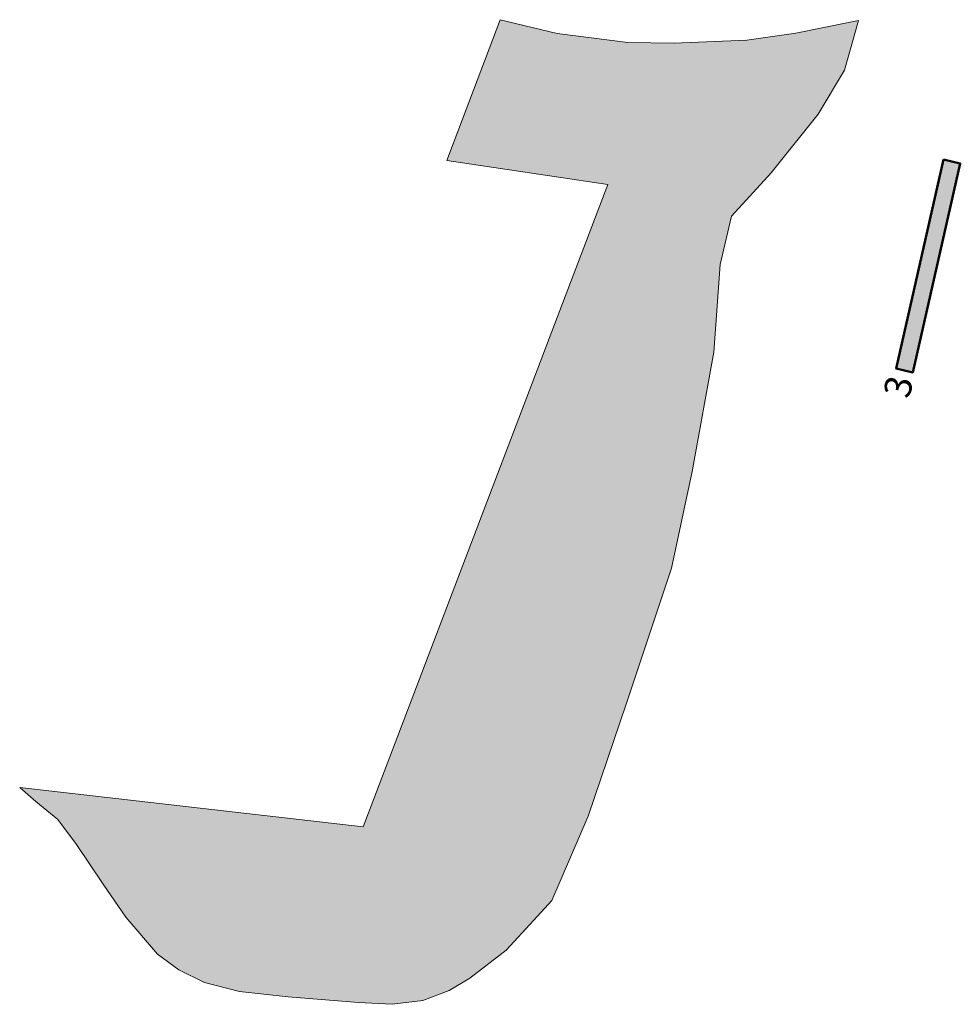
# Model space of a CAD drawing. Header units: metres. Extents: x 167415 to 168367, y 462435 to 462930.
# Tile 124 of 146: x 167833 to 167877, y 462586 to 462632. Entities that reach past the tile are written whole.
import ezdxf

# ---------------------------------------------------------------- set-up
doc = ezdxf.new("R2010")
doc.units = ezdxf.units.M
doc.header["$LTSCALE"] = 0.2
for name, color, linetype, lineweight in [('N-WE-GR-KRUIDEN-G 2 droog  beheergroep wadimengsel-A', 253, 'Continuous', 35), ('N-WE-GR-KRUIDEN-G 3 ruig  in B115 oevermengsel', 90, 'Continuous', 50), ('N-WE-GR-KRUIDEN-G 3 ruig  in B115 oevermengsel_T', 90, 'Continuous', 20), ('N_WE_GR_GRAS_WRM_RVA kruidenmengsel 2_B102-A', 141, 'Continuous', 18), ('N_WE_GR_GRAS_WRM_RVA kruidenmengsel 2_B102-G', 141, 'Continuous', 18)]:
    doc.layers.add(name, color=color, linetype=linetype, lineweight=lineweight)
doc.styles.add('NLCS-ISO-M500-T25', font='NLCS-ISO.ttf', dxfattribs={"height": 1.25})

msp = doc.modelspace()

# ---------------------------------------------------------------- hatches: boundary and pattern name
at = {"layer": 'N-WE-GR-KRUIDEN-G 2 droog  beheergroep wadimengsel-A', "transparency": 33554687}
h = msp.add_hatch(color=256, dxfattribs=at)
h.dxf.hatch_style = 1
h.paths.add_polyline_path([(167876.5587057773, 462625.6870595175), (167874.3411409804, 462615.9360387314), (167875.1212226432, 462615.7586335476), (167877.3387874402, 462625.5096543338)])
at = {"layer": 'N_WE_GR_GRAS_WRM_RVA kruidenmengsel 2_B102-A', "transparency": 33554687}
h = msp.add_hatch(color=256, dxfattribs=at)
h.dxf.hatch_style = 1
h.paths.add_polyline_path([(167857.4575569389, 462590.2096048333), (167858.2875210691, 462591.1262287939), (167859.9911318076, 462595.054616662), (167861.7821075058, 462600.336117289), (167863.8788605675, 462606.6215371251), (167864.8394556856, 462611.1386076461), (167865.8400421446, 462616.7028081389), (167866.1445671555, 462620.7890173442), (167866.6666117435, 462623.0494731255), (167868.5248488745, 462625.0733114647), (167870.7188658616, 462627.8094759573), (167871.9434343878, 462629.8488547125), (167872.5897343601, 462632.177143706), (167872.1985544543, 462632.0921699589), (167869.6643773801, 462631.5823249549), (167867.3853203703, 462631.259424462), (167864.0007490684, 462631.1234659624), (167861.8407462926, 462631.1404604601), (167858.5412150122, 462631.5653304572), (167855.8879837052, 462632.2111339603), (167853.398307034, 462625.6449568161), (167860.899334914, 462624.5293326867), (167849.4957328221, 462594.5581378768), (167833.4828111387, 462596.3990678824), (167834.2404115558, 462595.7452801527), (167835.2562838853, 462594.9022377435), (167836.1344125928, 462593.7323002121), (167837.3741231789, 462591.8913702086), (167838.4244321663, 462590.3429245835), (167839.9051963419, 462588.6224290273), (167840.9038533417, 462587.8826150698), (167842.091908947, 462587.2976475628), (167843.7276380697, 462586.8847274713), (167846.0078575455, 462586.6355885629), (167849.2762178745, 462586.3670153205), (167850.8566428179, 462586.2810721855), (167852.2865519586, 462586.4637010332), (167853.5121870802, 462586.9256469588), (167854.4690431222, 462587.5057650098), (167856.1677313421, 462588.8056583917)])

# ---------------------------------------------------------------- linework, layer by layer
at = {"layer": 'N-WE-GR-KRUIDEN-G 3 ruig  in B115 oevermengsel', "transparency": 33554687}
msp.add_lwpolyline([(167876.5587057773, 462625.6870595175), (167874.3411409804, 462615.9360387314), (167875.1212226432, 462615.7586335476), (167877.3387874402, 462625.5096543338)], close=True, dxfattribs=at)
at = {"layer": 'N_WE_GR_GRAS_WRM_RVA kruidenmengsel 2_B102-G', "transparency": 33554687, "flags": 128}
msp.add_lwpolyline([(167857.4575569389, 462590.2096048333), (167858.2875210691, 462591.1262287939), (167859.9911318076, 462595.054616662), (167861.7821075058, 462600.336117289), (167863.8788605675, 462606.6215371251), (167864.8394556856, 462611.1386076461), (167865.8400421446, 462616.7028081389), (167866.1445671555, 462620.7890173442), (167866.6666117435, 462623.0494731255), (167868.5248488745, 462625.0733114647), (167870.7188658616, 462627.8094759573), (167871.9434343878, 462629.8488547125), (167872.5897343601, 462632.177143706), (167872.1985544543, 462632.0921699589), (167869.6643773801, 462631.5823249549), (167867.3853203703, 462631.259424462), (167864.0007490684, 462631.1234659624), (167861.8407462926, 462631.1404604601), (167858.5412150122, 462631.5653304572), (167855.8879837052, 462632.2111339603), (167853.398307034, 462625.6449568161), (167860.899334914, 462624.5293326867), (167849.4957328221, 462594.5581378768), (167833.4828111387, 462596.3990678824), (167834.2404115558, 462595.7452801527), (167835.2562838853, 462594.9022377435), (167836.1344125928, 462593.7323002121), (167837.3741231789, 462591.8913702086), (167838.4244321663, 462590.3429245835), (167839.9051963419, 462588.6224290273), (167840.9038533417, 462587.8826150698), (167842.091908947, 462587.2976475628), (167843.7276380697, 462586.8847274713), (167846.0078575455, 462586.6355885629), (167849.2762178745, 462586.3670153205), (167850.8566428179, 462586.2810721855), (167852.2865519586, 462586.4637010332), (167853.5121870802, 462586.9256469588), (167854.4690431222, 462587.5057650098), (167856.1677313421, 462588.8056583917)], close=True, dxfattribs=at)

# ---------------------------------------------------------------- texts
at = {"layer": 'N-WE-GR-KRUIDEN-G 3 ruig  in B115 oevermengsel_T', "transparency": 33554687, "insert": (167873.7344177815, 462614.7696994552), "char_height": 1.25, "attachment_point": 1, "rotation": 77.1877795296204, "style": 'NLCS-ISO-M500-T25'}
msp.add_mtext_dynamic_manual_height_columns('3', width=1.797773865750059, gutter_width=6.25, heights=[0], dxfattribs=at)

doc.saveas('drawing.dxf')
